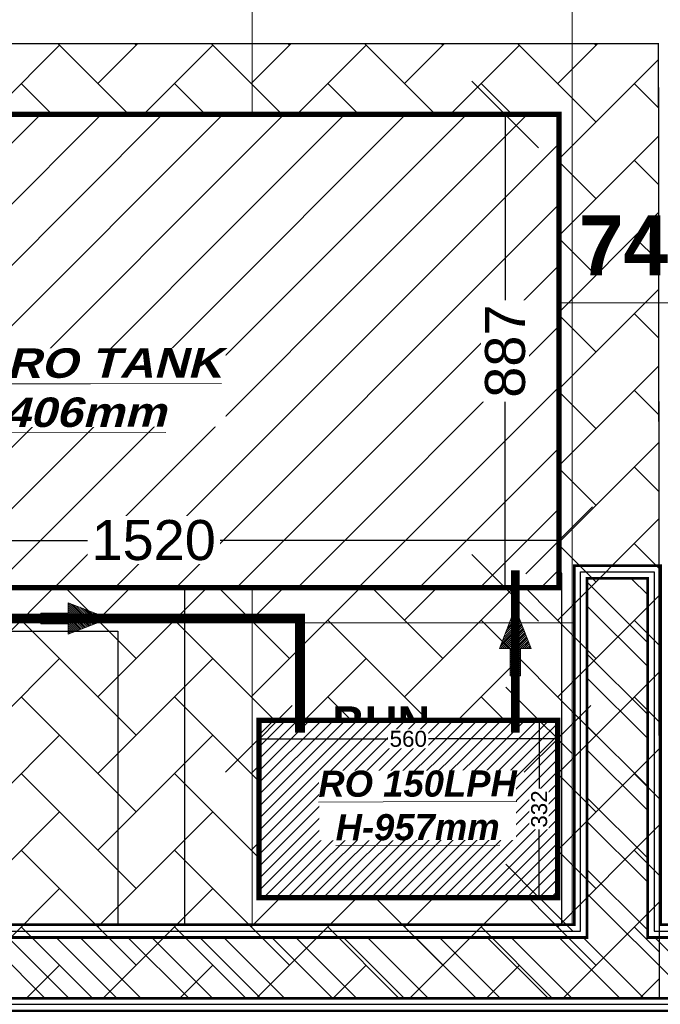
# Model space of a CAD drawing. Header units: millimetres. Extents: x -115221 to 194496, y -122556 to 375476.
# Tile 122 of 169: x 102924 to 104125, y 26558 to 28403. Entities that reach past the tile are written whole.
import ezdxf
from ezdxf import colors
from ezdxf.entities.mleader import LeaderData, LeaderLine
from ezdxf.math import Vec2, Vec3

# ---------------------------------------------------------------- set-up
doc = ezdxf.new("R2010")
doc.units = ezdxf.units.MM
doc.set_wipeout_variables(frame=1)
doc.header["$PDMODE"] = 3
doc.header["$PDSIZE"] = -100
for name, color, linetype in [('500 LTR RO TANK', 6, 'Continuous'), ('A-ANNO-DIMS-30', 7, 'Continuous'), ('RO PLANT', 1, 'Continuous'), ('WATER SUPPLY DIRECTION ARROW', 7, 'Continuous'), ('WWDS CEILING', 8, 'Continuous'), ('WWDS FURNITURE LAYOUT', 8, 'Continuous')]:
    doc.layers.add(name, color=color, linetype=linetype)
for name, color, linetype, lineweight in [('ARROW', 7, 'Continuous', 0), ('Ceiling', 6, 'Continuous', 13), ('DOM. WATER SUPPLY', 5, 'Continuous', 0), ('FLUSHING SUPPLY', 231, 'Continuous', 0), ('MS STRUCTURE (PROPOSED)', 46, 'Continuous', 9), ('PLU - Filered Water supply', 6, 'Continuous', 0), ('PLU W SUPPLY TEXT', 255, 'Continuous', 0), ('WATER SUPPLY TEXTS', 7, 'Continuous', 0)]:
    doc.layers.add(name, color=color, linetype=linetype, lineweight=lineweight)
doc.styles.add('har', font='GOTHICB.TTF')
doc.styles.get("Standard").update_dxf_attribs({"font": 'arial.ttf'})
doc.styles.add('TITLE', font='ariblk.ttf', dxfattribs={"height": 2.25})
doc.dimstyles.new('PLU DIM', dxfattribs={"dimtxt": 75, "dimasz": 125, "dimexe": 0.1, "dimexo": 0.1, "dimgap": 0.09, "dimtad": 0, "dimtoh": 1, "dimdec": 0, "dimzin": 0, "dimdsep": 46, "dimtxsty": 'Standard', "dimblk": 'OBLIQUE', "dimcen": 0.09, "dimclrd": 150, "dimclre": 150, "dimclrt": 1, "dimadec": 0, "dimazin": 0, "dimtfac": 1, "dimtdec": 0, "dimtofl": 0, "dimtmove": 1, "dimatfit": 3, "dimldrblk": 'OBLIQUE', "dimfxl": 1, "dimtfill": 1, "dimfrac": 1, "dimtolj": 1, "dimtzin": 0, "dimarcsym": 0})

# ---------------------------------------------------------------- blocks, each defined once
blk = doc.blocks.new('FUR R0')
at = {"layer": 'WWDS FURNITURE LAYOUT', "ltscale": 50}
h = blk.add_hatch(dxfattribs=at)
h.set_pattern_fill('ANSI32', color=8, scale=10, angle=90)
h.set_pattern_definition([(135, (-1707085.58, -2849989.47), (-67.351921, -67.351921), []), (135, (-1707085.58, -2849944.57), (-67.351921, -67.351921), [])])
h.paths.add_polyline_path([(-7200, 85.6), (-6853.9, 85.6), (-6853.9, -919.4), (-5200.6, -919.4), (-5200.6, -246.4), (-5086.8, -246.4), (-5086.8, -919.4), (-4052.6, -919.4), (-4052.6, -1033.2), (-6967.7, -1033.2), (-6967.7, -28.1), (-7200, -28.1)])
at = {"layer": 'WWDS FURNITURE LAYOUT', "color": 8}
blk.add_lwpolyline([(-7335.4, 604.9), (-7188, 604.9), (-7188, 97.6), (-6841.9, 97.6), (-6841.9, -907.4), (-5212.6, -907.4), (-5212.6, -234.4), (-5074.8, -234.4), (-5074.8, -907.4), (-4040.6, -907.4), (-4040.6, -1045.2), (-6979.7, -1045.2), (-6979.7, -52.1), (-8688, -52.1), (-8688, -3702.7), (-7764.6, -3702.7), (-7764.6, -3840.5), (-8688, -3840.5), (-8688, -5900.5), (-6775, -5900.5)], dxfattribs=at)
at = {"layer": 'WWDS FURNITURE LAYOUT', "color": 8, "const_width": 5.07}
blk.add_lwpolyline([(-7200, 85.6), (-6853.9, 85.6), (-6853.9, -919.4), (-5200.6, -919.4), (-5200.6, -246.4), (-5086.8, -246.4), (-5086.8, -919.4), (-4052.6, -919.4), (-4052.6, -1033.2), (-6967.7, -1033.2), (-6967.7, -28.1), (-7200, -28.1)], close=True, dxfattribs=at)
at = {"layer": 'WWDS FURNITURE LAYOUT', "color": 8}
for points in [[(-5955.1, -236.8), (-5955, -895.4), (-5247.7, -895.3), (-5247.8, -236.7)], [(-6829.9, -345.4), (-6079.9, -345.4), (-6079.9, -895.4), (-6829.9, -895.4)]]:
    blk.add_lwpolyline(points, close=True, dxfattribs=at)
at = {"layer": 'WWDS FURNITURE LAYOUT', "color": 8, "style": 'har'}
for s, height, rotation, p in [('740 SQ.FT./68.73', 112.226, 359.992, (-5215.5, 321.6)), ('BUN', 63.33, 359.9849, (-5678.1, -549.6, 0)), ('TROLLEY', 63.33, 359.9849, (-5761.1, -656.7, 0))]:
    blk.add_text(s, height=height, rotation=rotation, dxfattribs=at).set_placement(p)
blk = doc.blocks.new('_Oblique')
at = {"color": 0, "linetype": 'ByBlock', "lineweight": -2}
blk.add_line((-0.5, -0.5), (0.5, 0.5), dxfattribs=at)
blk = doc.blocks.new('*D230')
at = {"layer": 'A-ANNO-DIMS-30', "color": 150, "lineweight": -2, "transparency": 16777216}
for p, q in [((136997.1, 37835.6), (136896.2, 37835.6)), ((136896.3, 37835.6), (136896.3, 37475.1)), ((136896.3, 36948.6), (136896.3, 37309.1)), ((136997.1, 36948.6), (136896.2, 36948.6))]:
    blk.add_line(p, q, dxfattribs=at)
at = {"layer": 'Defpoints', "color": 0, "transparency": 16777216}
for p in [(136997.2, 37835.6), (136896.3, 36948.6), (136997.2, 36948.6)]:
    blk.add_point(p, dxfattribs=at)
at = {"layer": 'A-ANNO-DIMS-30', "color": 150, "lineweight": -2, "transparency": 16777216, "xscale": 125, "yscale": 125, "zscale": 125}
for p, rotation in [((136896.3, 37835.6), 90), ((136896.3, 36948.6), 270)]:
    blk.add_blockref('_Oblique', p, dxfattribs=dict(at, rotation=rotation))
at = {"layer": 'A-ANNO-DIMS-30', "color": 1, "transparency": 16777216, "insert": (136896.3, 37392.1), "char_height": 75, "attachment_point": 5, "rotation": 90, "bg_fill": 3, "box_fill_scale": 1.1, "bg_fill_color": 256, "bg_fill_true_color": 13158600, "bg_fill_transparency": 0}
blk.add_mtext('\\A1;887', dxfattribs=at)
blk = doc.blocks.new('*D234')
at = {"layer": 'A-ANNO-DIMS-30', "color": 150, "lineweight": -2, "transparency": 16777216}
for p, q in [((-760, -443.4), (-760, -354.5)), ((-760, -354.6), (-108.4, -354.6)), ((760, -354.6), (108.4, -354.6)), ((760, -443.4), (760, -354.5))]:
    blk.add_line(p, q, dxfattribs=at)
at = {"layer": 'Defpoints', "color": 0, "transparency": 16777216}
for p in [(760, -354.6), (-760, -443.5), (760, -443.5)]:
    blk.add_point(p, dxfattribs=at)
at = {"layer": 'A-ANNO-DIMS-30', "color": 150, "lineweight": -2, "transparency": 16777216, "xscale": 125, "yscale": 125, "zscale": 125, "rotation": 180}
blk.add_blockref('_Oblique', (-760, -354.6), dxfattribs=at)
at = {"layer": 'A-ANNO-DIMS-30', "color": 150, "lineweight": -2, "transparency": 16777216, "xscale": 125, "yscale": 125, "zscale": 125}
blk.add_blockref('_Oblique', (760, -354.6), dxfattribs=at)
at = {"layer": 'A-ANNO-DIMS-30', "color": 1, "transparency": 16777216, "insert": (0, -354.6), "char_height": 75, "attachment_point": 5, "bg_fill": 3, "box_fill_scale": 1.1, "bg_fill_color": 256, "bg_fill_true_color": 13158600, "bg_fill_transparency": 0}
blk.add_mtext('\\A1;1520', dxfattribs=at)
blk = doc.blocks.new('*D233')
at = {"color": 150, "lineweight": -2, "transparency": 16777216}
for p, q in [((-280, 165.9), (-280, 131.4)), ((280, 165.9), (280, 131.4)), ((-280, 131.5), (-33.2, 131.5)), ((280, 131.5), (33.2, 131.5))]:
    blk.add_line(p, q, dxfattribs=at)
at = {"layer": 'Defpoints', "color": 0, "transparency": 16777216}
for p in [(-280, 166), (280, 166), (280, 131.5)]:
    blk.add_point(p, dxfattribs=at)
at = {"color": 150, "lineweight": -2, "transparency": 16777216, "xscale": 125, "yscale": 125, "zscale": 125, "rotation": 180}
blk.add_blockref('_Oblique', (-280, 131.5), dxfattribs=at)
at = {"color": 150, "lineweight": -2, "transparency": 16777216, "xscale": 125, "yscale": 125, "zscale": 125}
blk.add_blockref('_Oblique', (280, 131.5), dxfattribs=at)
at = {"color": 1, "transparency": 16777216, "insert": (0, 131.5), "char_height": 30, "attachment_point": 5, "bg_fill": 3, "box_fill_scale": 1.1, "bg_fill_color": 256, "bg_fill_true_color": 13158600, "bg_fill_transparency": 0}
blk.add_mtext('\\A1;560', dxfattribs=at)
blk = doc.blocks.new('*D232')
at = {"color": 150, "lineweight": -2, "transparency": 16777216}
for p, q in [((279.9, 166), (245.4, 166)), ((245.5, 166), (245.5, 33.1)), ((245.5, -166), (245.5, -33.1)), ((279.9, -166), (245.4, -166))]:
    blk.add_line(p, q, dxfattribs=at)
at = {"layer": 'Defpoints', "color": 0, "transparency": 16777216}
for p in [(280, 166), (245.5, -166), (280, -166)]:
    blk.add_point(p, dxfattribs=at)
at = {"color": 150, "lineweight": -2, "transparency": 16777216, "xscale": 125, "yscale": 125, "zscale": 125}
for p, rotation in [((245.5, 166), 90), ((245.5, -166), 270)]:
    blk.add_blockref('_Oblique', p, dxfattribs=dict(at, rotation=rotation))
at = {"color": 1, "transparency": 16777216, "insert": (245.5, 0), "char_height": 30, "attachment_point": 5, "rotation": 90, "bg_fill": 3, "box_fill_scale": 1.1, "bg_fill_color": 256, "bg_fill_true_color": 13158600, "bg_fill_transparency": 0}
blk.add_mtext('\\A1;332', dxfattribs=at)
blk = doc.blocks.new('A$C73421E3D')
at = {"layer": 'ARROW'}
h = blk.add_hatch(dxfattribs=at)
h.set_pattern_fill('ANSI31', scale=1.320197, style=0)
h.set_pattern_definition([(224.999997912, (1927528.28143, -715655.14138), (0.078180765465, -0.0781807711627), [])])
h.paths.add_polyline_path([(0.322, -0.406), (0.322, -1.23), (-2.863, 0), (0.322, 1.23), (0.322, 0.406), (2.457, 0.406), (2.457, -0.406)])
at = {"layer": 'ARROW', "color": 7}
for points in [[(0.322, -0.406), (0.322, -1.23), (-2.863, 0), (-2.863, 0), (0.322, 1.23), (0.322, 0.406)], [(0.322, 0.406), (2.457, 0.406), (2.457, -0.406), (0.322, -0.406)]]:
    blk.add_lwpolyline(points, dxfattribs=at)
blk = doc.blocks.new('A$C2c19c177')
at = {"layer": 'Ceiling', "color": 8, "linetype": 'Continuous', "transparency": 33554610}
for p, q in [((-6028.4, -324.1), (-6028.4, -3945.4)), ((-5428.4, -2121.1), (-5428.4, -3945.3)), ((-3629, -2779.7), (-7376, -2779.7)), ((-5424.6, -3379.7), (-7029.9, -3379.7))]:
    blk.add_line(p, q, dxfattribs=at)
at = {"layer": 'Ceiling', "color": 8, "const_width": 5}
blk.add_lwpolyline([(-8876, -6740.6), (-8876, -3114.1), (-7191.7, -3114.1), (-7191.7, -4107.1), (-4228.6, -4107.1), (-4228.6, -3945.3), (-5262.8, -3945.3), (-5262.8, -3272.3), (-5424.6, -3272.3), (-5424.6, -3945.3), (-7029.9, -3945.4), (-7029.9, -2940.3), (-7376, -2940.3), (-7376, -324.1), (-5562.8, -324), (-5562.7, -2121.1), (-5400.9, -2121.1), (-5400.9, -2006.5), (-3211.2, -2005.8)], dxfattribs=at)
blk = doc.blocks.new('RO TANK 500LTR')
blk.add_wipeout([(-760, 443.5), (760, 443.5), (760, -443.5), (-760, -443.5)])
h = blk.add_hatch()
h.set_pattern_fill('ANSI31', color=6, scale=25.4)
h.set_pattern_definition([(45, (-136237.23, -37392.13), (-57.024626, 57.024626), [])])
h.paths.add_polyline_path([(-760, 443.5), (760, 443.5), (760, -443.5), (-760, -443.5)])
at = {"color": 6, "const_width": 10}
blk.add_lwpolyline([(-760, 443.5), (760, 443.5), (760, -443.5), (-760, -443.5)], close=True, dxfattribs=at)
at = {"layer": 'PLU W SUPPLY TEXT', "color": 5, "insert": (-509.4, 4.5), "char_height": 55.235, "width": 644.34, "attachment_point": 1, "rotation": 0.1177, "style": 'TITLE', "bg_fill": 3, "box_fill_scale": 1, "bg_fill_color": 256, "bg_fill_transparency": 0}
blk.add_mtext('\\pxqc;{\\fArial Black|b1|i1|c0|p34;\\L\\C6;500L RO TANK H=406mm}', dxfattribs=at)
at = {"layer": 'A-ANNO-DIMS-30'}
dim = blk.add_linear_dim(base=(659.1, -443.5), p1=(760, 443.5), p2=(760, -443.5), angle=90, dimstyle='PLU DIM', dxfattribs=at)
dim.commit()
dim.dimension.update_dxf_attribs({"geometry": '*D230', "text_midpoint": (659.1, 0), "insert": (-136237.2, -37392.1)})
dim = blk.add_linear_dim(base=(760, -354.6), p1=(-760, -443.5), p2=(760, -443.5), dimstyle='PLU DIM', dxfattribs=at)
dim.commit()
dim.dimension.update_dxf_attribs({"geometry": '*D234', "text_midpoint": (0, -354.6)})
blk = doc.blocks.new('RO PLANT')
blk.add_wipeout([(-280, 166), (-275, -161), (280, -166), (280, 166)])
blk.add_wipeout([(-275, 161), (275, 161), (275, -161), (-275, -161)])
at = {"true_color": 0xcd6928}
h = blk.add_hatch(dxfattribs=at)
h.set_pattern_fill('ANSI31', color=32, scale=5)
h.paths.add_polyline_path([(-280, 166), (280, 166), (280, -166), (-280, -166)])
at = {"color": 32, "true_color": 0xcd6928, "const_width": 10}
blk.add_lwpolyline([(-280, 166), (280, 166), (280, -166), (-280, -166)], close=True, dxfattribs=at)
dim = blk.add_linear_dim(base=(280, 131.5), p1=(-280, 166), p2=(280, 166), dimstyle='PLU DIM', override={"dimtxt": 30})
dim.commit()
dim.dimension.update_dxf_attribs({"geometry": '*D233', "text_midpoint": (0, 131.5)})
dim = blk.add_linear_dim(base=(245.5, -166), p1=(280, 166), p2=(280, -166), angle=90, dimstyle='PLU DIM', override={"dimtxt": 30})
dim.commit()
dim.dimension.update_dxf_attribs({"geometry": '*D232', "text_midpoint": (245.5, 0)})
at = {"layer": 'FLUSHING SUPPLY', "color": 6, "ltscale": 0.01, "insert": (-167.1, 71.8), "char_height": 48.911, "width": 369.075, "attachment_point": 1, "rotation": 0.1177, "bg_fill": 3, "box_fill_scale": 1, "bg_fill_color": 256, "bg_fill_transparency": 0}
blk.add_mtext('\\pxqc;{\\fArial|b1|i1|c0|p34;\\L\\C32;\\c2648525;RO 150LPH\\PH-957mm}', dxfattribs=at)

msp = doc.modelspace()

# ---------------------------------------------------------------- hatches: boundary and pattern name
at = {"layer": 'MS STRUCTURE (PROPOSED)', "true_color": 0x991b1e, "transparency": 33554636}
h = msp.add_hatch(dxfattribs=at)
h.set_pattern_fill('AR-HBONE', color=244)
h.set_pattern_definition([(45, (90139.14, 19805.94), (0, 143.6841), [304.8, -101.6]), (135, (90210.98, 19877.78), (1e-14, 143.6841), [304.8, -101.6])])
h.paths.add_polyline_path([(101989.4, 26569.3), (104123.7, 26569.3), (104121.8, 28358.4), (101987.5, 28358.4)])

# ---------------------------------------------------------------- linework, layer by layer
at = {"layer": 'MS STRUCTURE (PROPOSED)', "const_width": 2.54}
msp.add_lwpolyline([(101989.4, 26569.3), (104123.7, 26569.3), (104121.8, 28358.4), (101987.5, 28358.4)], close=True, dxfattribs=at)

# ---------------------------------------------------------------- block references
at = {"layer": 'WWDS CEILING'}
msp.add_blockref('A$C2c19c177', (109388.5, 30652.5), dxfattribs=at)
at = {"layer": 'WWDS FURNITURE LAYOUT'}
msp.add_blockref('FUR R0', (109188.4, 27602.5), dxfattribs=at)

# ---------------------------------------------------------------- next in the draw order: block references
at = {"layer": '500 LTR RO TANK'}
msp.add_blockref('RO TANK 500LTR', (103175.6, 27782), dxfattribs=at)
at = {"layer": 'RO PLANT'}
msp.add_blockref('RO PLANT', (103652.8, 26923.8), dxfattribs=at)

# ---------------------------------------------------------------- next in the draw order: linework, layer by layer
at = {"layer": 'DOM. WATER SUPPLY', "color": 114, "true_color": 0x139b48, "const_width": 18.5}
msp.add_lwpolyline([(103449.7, 27066.7), (103449.7, 27280.9), (102376.5, 27280.9), (102376.5, 27534.6), (99802.8, 27534.6)], dxfattribs=at)
at = {"layer": 'PLU - Filered Water supply', "const_width": 16.1}
msp.add_lwpolyline([(103853.5, 27067.1), (103853.5, 27371.5)], dxfattribs=at)

# ---------------------------------------------------------------- next in the draw order: block references
at = {"layer": 'WATER SUPPLY DIRECTION ARROW', "xscale": -23.92222333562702, "yscale": 23.92222333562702}
for p, zscale, rotation in [((103022.9, 27280.9), 23.92222333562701, 359.999889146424), ((103853.5, 27232.3), 23.92222333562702, 89.99988914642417)]:
    msp.add_blockref('A$C73421E3D', p, dxfattribs=dict(at, zscale=zscale, rotation=rotation))

# ---------------------------------------------------------------- next in the draw order: leaders
at = {"layer": 'WATER SUPPLY TEXTS', "color": 7, "linetype": 'ByBlock', "lineweight": 0}
ml = msp.add_multileader_mtext('Standard', dxfattribs=at)
ml.set_content('\\A1;{\\fArial|b1|i0|c0|p34;\\C114;\\c4758291;BOOSTER PUMP 1 NOS+1 STANDBY=0.5 HP.}', color=6)
ml.set_leader_properties()
ml.build(insert=Vec2(0, 0))
ml.multileader.update_dxf_attribs({"text_left_attachment_type": 6, "text_right_attachment_type": 6, "dogleg_length": 0.36, "arrow_head_size": 76.2})
ctx = ml.context
ctx.base_point, ctx.char_height, ctx.arrow_head_size, ctx.landing_gap_size, ctx.plane_origin = Vec3(102799.2, 26130.4, 0), 76.2, 76.2, 2.29, Vec3(111659.2, 21585, 0)
ctx.left_attachment, ctx.right_attachment, ctx.text_align_type = 6, 6, 1
notes = []
notes.append((ctx, [(1, (1, 1, 0), (102736.1, 26130.4, 0), (1, 0), 63.1, [(0, [(102737.3, 26828.7, 0)], 0, [])])]))
ctx.mtext.insert, ctx.mtext.width, ctx.mtext.defined_height, ctx.mtext.alignment, ctx.mtext.flow_direction = Vec3(103455.9, 26221.8, 0), 1309.26, 217.9, 2, 5
ctx.mtext.has_bg_fill, ctx.mtext.bg_color, ctx.mtext.bg_scale_factor, ctx.mtext.bg_transparency, ctx.mtext.use_window_bg_color = 1, -1073741824, 1, 0, 1
for ctx, leaders in notes:
    for number, flags, end, landing, length, lines in leaders:
        leader = LeaderData()
        leader.index, (leader.has_last_leader_line, leader.has_dogleg_vector, leader.attachment_direction) = number, flags
        leader.last_leader_point, leader.dogleg_vector, leader.dogleg_length = Vec3(end), Vec3(landing), length
        for number, points, colour, breaks in lines:
            line = LeaderLine()
            line.index, line.vertices, line.color, line.breaks = number, Vec3.list(points), colors.encode_raw_color(colour), breaks
            leader.lines.append(line)
        ctx.leaders.append(leader)

doc.saveas('drawing.dxf')
